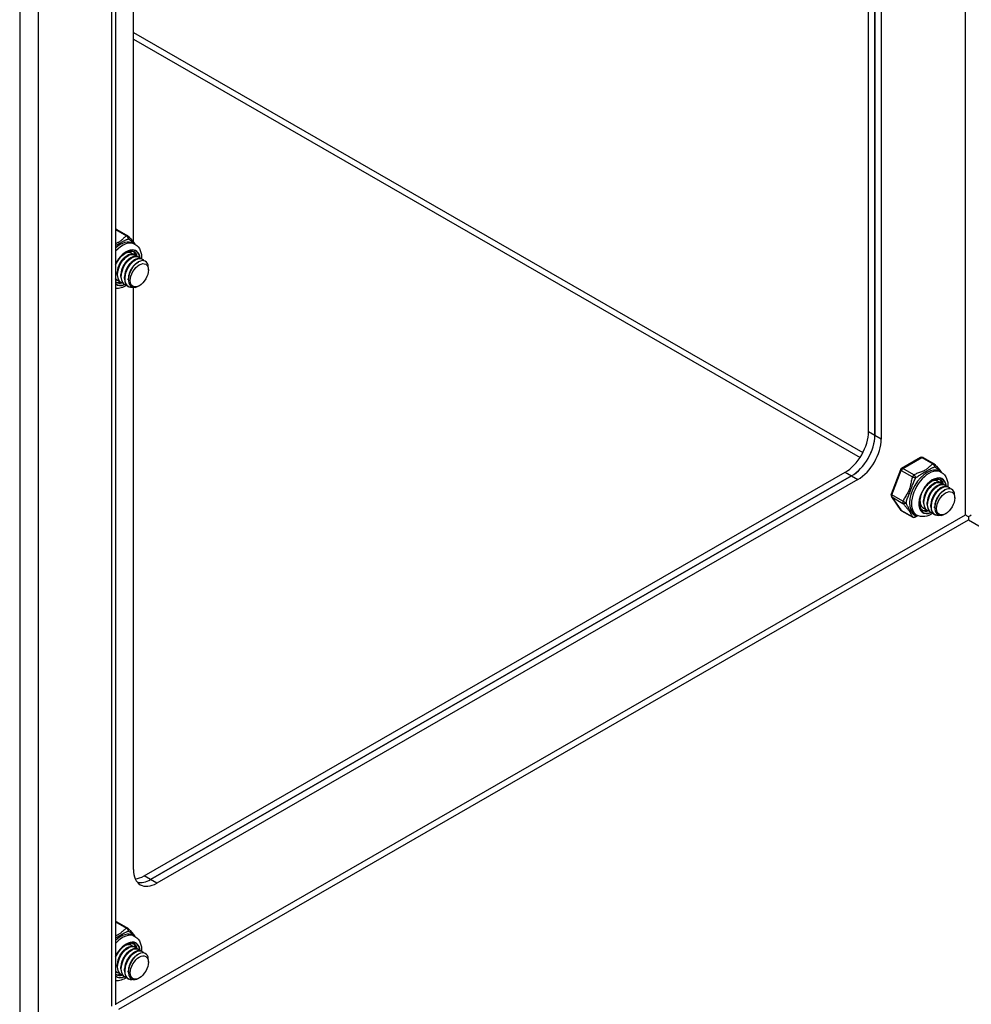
# Model space of a CAD drawing. Header units: inches. Extents: x 19 to 488, y 53 to 228.
# Tile 87 of 118: x 447 to 454, y 181 to 188. Entities that reach past the tile are written whole.
import ezdxf

# ---------------------------------------------------------------- set-up
doc = ezdxf.new("R2010")
doc.units = ezdxf.units.IN
doc.header["$MEASUREMENT"] = 0
doc.layers.add('Visible Edges(ANSI)', color=7, linetype='Continuous', lineweight=25)
doc.layers.add('Visible Tangent Edges(ANSI)', color=7, linetype='Continuous', lineweight=25)

msp = doc.modelspace()

# ---------------------------------------------------------------- linework, layer by layer
at = {"layer": 'Visible Edges(ANSI)'}
for p, q in [((447.4607, 200.571), (447.4607, 180.6383)), ((453.1571, 184.9754), (453.1571, 197.2907)), ((453.2052, 197.263), (453.2052, 184.9477)), ((453.2052, 184.9477), (453.2052, 197.263)), ((453.2533, 197.2353), (453.2533, 184.92)), ((447.5964, 186.4084), (447.5964, 191.3041)), ((447.4703, 186.5058), (447.554, 186.4576)), ((447.5937, 186.4022), (447.6076, 186.3942)), ((447.5758, 186.3308), (447.5786, 186.3291)), ((447.5406, 186.3022), (447.5532, 186.3095)), ((447.5685, 186.2862), (447.581, 186.2934)), ((447.5964, 186.2701), (447.6089, 186.2774)), ((447.6036, 186.3147), (447.6064, 186.3131)), ((447.6242, 186.2541), (447.6339, 186.2597)), ((447.6315, 186.2987), (447.6343, 186.2971)), ((447.6594, 186.2826), (447.6622, 186.281)), ((447.4739, 186.166), (447.4738, 186.1804)), ((447.709, 186.1986), (447.709, 186.2146)), ((447.467, 186.1049), (447.4607, 186.1094)), ((447.4738, 186.1215), (447.4766, 186.1198)), ((447.5016, 186.1054), (447.5045, 186.1038)), ((447.5017, 186.1499), (447.5017, 186.1643)), ((447.5296, 186.1339), (447.5296, 186.1483)), ((447.5574, 186.1251), (447.5574, 186.1323)), ((447.5295, 186.0894), (447.5323, 186.0877)), ((447.5574, 186.0733), (447.5602, 186.0717)), ((447.5964, 181.6624), (447.5964, 186.0665)), ((447.6411, 186.0806), (447.6371, 186.0783)), ((453.5502, 184.7806), (453.4071, 184.6983)), ((453.5698, 184.7806), (453.6535, 184.7324)), ((453.3986, 184.6883), (453.3271, 184.5039)), ((447.677, 181.6152), (452.9803, 184.6692)), ((453.0284, 184.6415), (447.7251, 181.5875)), ((447.7251, 181.5875), (453.0284, 184.6415)), ((453.0765, 184.6138), (447.7732, 181.5598)), ((453.6753, 184.6056), (453.6781, 184.604)), ((453.6932, 184.6771), (453.7071, 184.6691)), ((453.6401, 184.5771), (453.6527, 184.5843)), ((453.668, 184.561), (453.6805, 184.5683)), ((453.6959, 184.545), (453.7084, 184.5522)), ((453.7031, 184.5896), (453.7059, 184.588)), ((453.7237, 184.529), (453.7334, 184.5346)), ((453.731, 184.5735), (453.7338, 184.5719)), ((453.7589, 184.5575), (453.7617, 184.5559)), ((453.3293, 184.4855), (453.4009, 184.3834)), ((453.5455, 184.4568), (453.5455, 184.4677)), ((453.5734, 184.4408), (453.5734, 184.4552)), ((453.8085, 184.4734), (453.8085, 184.4895)), ((453.5454, 184.4123), (453.5482, 184.4107)), ((453.5733, 184.3963), (453.5761, 184.3947)), ((453.6011, 184.3803), (453.604, 184.3786)), ((453.6012, 184.4248), (453.6012, 184.4392)), ((453.6291, 184.4087), (453.6291, 184.4232)), ((453.6569, 184.3999), (453.6569, 184.4071)), ((453.4071, 184.3777), (453.4908, 184.3295)), ((453.5065, 184.353), (453.5204, 184.345)), ((453.629, 184.3642), (453.6318, 184.3626)), ((453.6569, 184.3482), (453.6597, 184.3466)), ((453.7406, 184.3554), (453.7366, 184.3531)), ((453.9123, 184.3332), (453.9123, 184.3079)), ((447.4703, 181.2682), (447.554, 181.22)), ((447.5937, 181.1646), (447.6076, 181.1566)), ((447.5406, 181.0646), (447.5532, 181.0719)), ((447.5685, 181.0486), (447.581, 181.0558)), ((447.5758, 181.0931), (447.5786, 181.0915)), ((447.5964, 181.0325), (447.6089, 181.0398)), ((447.6036, 181.0771), (447.6064, 181.0755)), ((447.6315, 181.0611), (447.6343, 181.0594)), ((447.6594, 181.045), (447.6622, 181.0434)), ((447.6242, 181.0165), (447.6339, 181.0221)), ((447.709, 180.961), (447.709, 180.977)), ((447.4739, 180.9283), (447.4738, 180.9428)), ((447.4738, 180.8838), (447.4766, 180.8822)), ((447.5017, 180.9123), (447.5017, 180.9267)), ((447.5296, 180.8962), (447.5296, 180.9107)), ((447.5574, 180.8874), (447.5574, 180.8946)), ((447.467, 180.8673), (447.4607, 180.8718)), ((447.5016, 180.8678), (447.5045, 180.8662)), ((447.5295, 180.8517), (447.5323, 180.8501)), ((447.5574, 180.8357), (447.5602, 180.8341)), ((447.6411, 180.843), (447.6371, 180.8406))]:
    msp.add_line(p, q, dxfattribs=at)
at = {"layer": 'Visible Edges(ANSI)', "flags": 128}
for points in [[(447.56, 186.4523), (447.5649, 186.4459), (447.5705, 186.439), (447.5828, 186.4245), (447.5954, 186.4096), (447.6015, 186.402), (447.6069, 186.3946)], [(447.6076, 186.3942), (447.6208, 186.3849), (447.6321, 186.3735), (447.6412, 186.3605), (447.6482, 186.3463), (447.6532, 186.3314), (447.6564, 186.3158), (447.6579, 186.2998), (447.6578, 186.2835)], [(447.4607, 186.2371), (447.4674, 186.2505), (447.4749, 186.2635), (447.4831, 186.276), (447.4921, 186.2878), (447.5015, 186.2987), (447.5114, 186.3086), (447.5215, 186.3173), (447.5318, 186.3249), (447.542, 186.3311), (447.552, 186.336), (447.5617, 186.3394), (447.5709, 186.3415), (447.5794, 186.3422), (447.5872, 186.3416), (447.5942, 186.3398), (447.6006, 186.3369)], [(447.6036, 186.3147), (447.5961, 186.3179), (447.5878, 186.3193), (447.5787, 186.3189), (447.5691, 186.3167), (447.5591, 186.3126), (447.549, 186.3069), (447.5389, 186.2996), (447.5289, 186.2907), (447.5193, 186.2805), (447.5103, 186.2691), (447.5019, 186.2568), (447.4945, 186.2436), (447.488, 186.2298), (447.4826, 186.2157), (447.4784, 186.2015), (447.4756, 186.1874), (447.4741, 186.1737), (447.474, 186.1606), (447.4753, 186.1483), (447.478, 186.137), (447.4821, 186.1269), (447.4874, 186.1182), (447.494, 186.111), (447.5016, 186.1054)], [(447.5181, 186.0986), (447.5078, 186.102), (447.4987, 186.1078), (447.4909, 186.1156), (447.4848, 186.1254), (447.4803, 186.1371), (447.4776, 186.1502), (447.4767, 186.1646), (447.4776, 186.1799), (447.4803, 186.1958), (447.4847, 186.212), (447.4907, 186.2281), (447.4982, 186.2437), (447.5069, 186.2586), (447.5167, 186.2723), (447.5273, 186.2847), (447.5385, 186.2954), (447.55, 186.3041), (447.5616, 186.3109), (447.5729, 186.3154), (447.5838, 186.3175), (447.5938, 186.3174), (447.603, 186.3148), (447.6109, 186.3101), (447.6174, 186.3031)], [(447.5381, 186.3289), (447.5407, 186.3299), (447.5434, 186.3309), (447.546, 186.3317), (447.5486, 186.3323), (447.5511, 186.3329), (447.5536, 186.3333), (447.5561, 186.3336), (447.5585, 186.3338), (447.5609, 186.3338), (447.5633, 186.3337), (447.5656, 186.3335), (447.5678, 186.3331), (447.57, 186.3326), (447.5721, 186.332), (447.5742, 186.3313), (447.5762, 186.3304), (447.5781, 186.3294), (447.58, 186.3283), (447.5817, 186.3271), (447.5835, 186.3257), (447.5851, 186.3243), (447.5866, 186.3227), (447.5881, 186.321), (447.5895, 186.3192)], [(447.5758, 186.3308), (447.5748, 186.3313), (447.5739, 186.3318), (447.5729, 186.3322), (447.5719, 186.3327), (447.5709, 186.3331), (447.5698, 186.3334), (447.5688, 186.3338), (447.5677, 186.3341), (447.5667, 186.3344), (447.5656, 186.3346), (447.5645, 186.3348), (447.5633, 186.335), (447.5622, 186.3351), (447.5611, 186.3353), (447.5599, 186.3353), (447.5587, 186.3354), (447.5576, 186.3354), (447.5564, 186.3354), (447.5551, 186.3353), (447.5539, 186.3353), (447.5527, 186.3352), (447.5515, 186.335), (447.5502, 186.3348), (447.549, 186.3346)], [(447.5407, 186.3022), (447.5364, 186.2995), (447.5321, 186.2966), (447.5279, 186.2932), (447.5237, 186.2896), (447.5195, 186.2857), (447.5155, 186.2815), (447.5115, 186.277), (447.5077, 186.2723), (447.5039, 186.2673), (447.5004, 186.2621), (447.497, 186.2567), (447.4938, 186.2512), (447.4908, 186.2455), (447.488, 186.2397), (447.4854, 186.2338), (447.483, 186.2278), (447.4809, 186.2218), (447.4791, 186.2157), (447.4775, 186.2097), (447.4762, 186.2037), (447.4752, 186.1977), (447.4745, 186.1919), (447.474, 186.1861), (447.4739, 186.1804)], [(447.5685, 186.2862), (447.5643, 186.2835), (447.56, 186.2805), (447.5558, 186.2772), (447.5515, 186.2736), (447.5474, 186.2696), (447.5433, 186.2654), (447.5394, 186.2609), (447.5355, 186.2562), (447.5318, 186.2513), (447.5282, 186.2461), (447.5249, 186.2407), (447.5216, 186.2351), (447.5186, 186.2295), (447.5158, 186.2236), (447.5132, 186.2177), (447.5109, 186.2118), (447.5088, 186.2057), (447.5069, 186.1997), (447.5053, 186.1936), (447.504, 186.1876), (447.503, 186.1817), (447.5023, 186.1758), (447.5019, 186.17), (447.5018, 186.1644)], [(447.6315, 186.2987), (447.624, 186.3019), (447.6156, 186.3033), (447.6066, 186.3028), (447.597, 186.3006), (447.587, 186.2966), (447.5769, 186.2909), (447.5667, 186.2835), (447.5568, 186.2747), (447.5472, 186.2645), (447.5381, 186.2531), (447.5298, 186.2407), (447.5223, 186.2275), (447.5158, 186.2138), (447.5105, 186.1997), (447.5063, 186.1855), (447.5035, 186.1714), (447.502, 186.1577), (447.5019, 186.1445), (447.5032, 186.1322), (447.5059, 186.1209), (447.5099, 186.1108), (447.5153, 186.1021), (447.5218, 186.0949), (447.5295, 186.0894)], [(447.546, 186.0826), (447.5357, 186.086), (447.5265, 186.0917), (447.5188, 186.0996), (447.5126, 186.1094), (447.5081, 186.121), (447.5054, 186.1342), (447.5045, 186.1485), (447.5055, 186.1639), (447.5082, 186.1798), (447.5126, 186.196), (447.5186, 186.212), (447.526, 186.2277), (447.5348, 186.2425), (447.5446, 186.2563), (447.5552, 186.2686), (447.5664, 186.2793), (447.5779, 186.2881), (447.5894, 186.2948), (447.6008, 186.2993), (447.6116, 186.3015), (447.6217, 186.3013), (447.6308, 186.2988), (447.6387, 186.294), (447.6452, 186.2871)], [(447.5964, 186.2701), (447.5921, 186.2675), (447.5879, 186.2645), (447.5836, 186.2612), (447.5794, 186.2575), (447.5753, 186.2536), (447.5712, 186.2494), (447.5672, 186.2449), (447.5634, 186.2402), (447.5597, 186.2352), (447.5561, 186.23), (447.5527, 186.2247), (447.5495, 186.2191), (447.5465, 186.2134), (447.5437, 186.2076), (447.5411, 186.2017), (447.5387, 186.1957), (447.5366, 186.1897), (447.5348, 186.1836), (447.5332, 186.1776), (447.5319, 186.1716), (447.5309, 186.1656), (447.5302, 186.1598), (447.5298, 186.154), (447.5296, 186.1483)], [(447.6594, 186.2826), (447.6518, 186.2858), (447.6435, 186.2872), (447.6344, 186.2868), (447.6248, 186.2846), (447.6149, 186.2806), (447.6047, 186.2748), (447.5946, 186.2675), (447.5846, 186.2587), (447.575, 186.2485), (447.566, 186.2371), (447.5577, 186.2247), (447.5502, 186.2115), (447.5437, 186.1977), (447.5383, 186.1836), (447.5342, 186.1694), (447.5313, 186.1553), (447.5298, 186.1416), (447.5297, 186.1285), (447.531, 186.1162), (447.5337, 186.1049), (447.5378, 186.0948), (447.5431, 186.0861), (447.5497, 186.0789), (447.5574, 186.0733)], [(447.6013, 186.0676), (447.5877, 186.0655), (447.575, 186.0663), (447.5635, 186.0699), (447.5535, 186.0764), (447.5452, 186.0854), (447.5389, 186.0968), (447.5347, 186.1103), (447.5326, 186.1255), (447.5328, 186.142), (447.5351, 186.1594), (447.5396, 186.1773), (447.5461, 186.1951), (447.5543, 186.2123), (447.5641, 186.2286), (447.5751, 186.2435), (447.587, 186.2566), (447.5996, 186.2676), (447.6124, 186.2762), (447.625, 186.2821), (447.6372, 186.2852), (447.6485, 186.2854), (447.6586, 186.2828), (447.6673, 186.2774), (447.6742, 186.2694)], [(447.6242, 186.2541), (447.62, 186.2514), (447.6157, 186.2484), (447.6115, 186.2451), (447.6073, 186.2415), (447.6031, 186.2375), (447.5991, 186.2333), (447.5951, 186.2288), (447.5912, 186.2241), (447.5875, 186.2192), (447.584, 186.214), (447.5806, 186.2086), (447.5774, 186.2031), (447.5743, 186.1974), (447.5715, 186.1916), (447.569, 186.1857), (447.5666, 186.1797), (447.5645, 186.1736), (447.5626, 186.1676), (447.5611, 186.1616), (447.5598, 186.1555), (447.5587, 186.1496), (447.558, 186.1437), (447.5576, 186.1379), (447.5575, 186.1323)], [(447.7064, 186.237), (447.7016, 186.2492), (447.6945, 186.2589), (447.6854, 186.2657), (447.6746, 186.2693), (447.6624, 186.2697), (447.6491, 186.2667), (447.6353, 186.2605), (447.6214, 186.2512), (447.6078, 186.2392), (447.5951, 186.2248), (447.5836, 186.2084), (447.5739, 186.1906), (447.5661, 186.172), (447.5607, 186.1533), (447.5579, 186.1351), (447.5577, 186.1179), (447.5602, 186.1025), (447.5654, 186.0894), (447.5731, 186.0791), (447.583, 186.0719), (447.5948, 186.0681), (447.6081, 186.0679), (447.6223, 186.0713), (447.6371, 186.0783)], [(447.4903, 186.1147), (447.4888, 186.115), (447.4873, 186.1154), (447.4858, 186.1158), (447.4844, 186.1163), (447.4829, 186.1168), (447.4815, 186.1174), (447.4802, 186.118), (447.4788, 186.1186), (447.4775, 186.1193), (447.4762, 186.1201), (447.4749, 186.1209), (447.4736, 186.1217), (447.4724, 186.1226), (447.4712, 186.1235), (447.47, 186.1244), (447.4689, 186.1254), (447.4678, 186.1265), (447.4667, 186.1276), (447.4656, 186.1287), (447.4646, 186.1298), (447.4636, 186.131), (447.4626, 186.1323), (447.4616, 186.1336), (447.4607, 186.1349)], [(447.4607, 186.1327), (447.4612, 186.1321), (447.4617, 186.1315), (447.4622, 186.131), (447.4627, 186.1304), (447.4632, 186.1299), (447.4637, 186.1294), (447.4642, 186.1289), (447.4647, 186.1283), (447.4652, 186.1278), (447.4657, 186.1274), (447.4663, 186.1269), (447.4668, 186.1264), (447.4674, 186.1259), (447.4679, 186.1255), (447.4685, 186.125), (447.469, 186.1246), (447.4696, 186.1242), (447.4702, 186.1238), (447.4708, 186.1233), (447.4714, 186.1229), (447.472, 186.1226), (447.4726, 186.1222), (447.4732, 186.1218), (447.4738, 186.1215)], [(447.4624, 186.1307), (447.4624, 186.1307), (447.4623, 186.1307), (447.4622, 186.1307), (447.4621, 186.1308), (447.4621, 186.1308), (447.462, 186.1308), (447.4619, 186.1308), (447.4619, 186.1308), (447.4618, 186.1308), (447.4617, 186.1309), (447.4617, 186.1309), (447.4616, 186.1309), (447.4615, 186.1309), (447.4614, 186.1309), (447.4614, 186.1309), (447.4613, 186.1309), (447.4612, 186.131), (447.4612, 186.131), (447.4611, 186.131), (447.461, 186.131), (447.4609, 186.131), (447.4609, 186.131), (447.4608, 186.1311), (447.4607, 186.1311)], [(447.5434, 186.0832), (447.5338, 186.0773), (447.5239, 186.072), (447.5139, 186.0675), (447.5036, 186.0638), (447.4931, 186.0609), (447.4824, 186.059), (447.4716, 186.058), (447.4607, 186.0582)], [(453.6595, 184.7272), (453.6644, 184.7208), (453.67, 184.7139), (453.6823, 184.6994), (453.695, 184.6844), (453.701, 184.6769), (453.7064, 184.6695)], [(453.5665, 184.3798), (453.5613, 184.3834), (453.5566, 184.388), (453.5525, 184.3935), (453.5489, 184.4001), (453.546, 184.4078), (453.5439, 184.4164), (453.5425, 184.4259), (453.5421, 184.4363), (453.5425, 184.4473), (453.5439, 184.4588), (453.5462, 184.4707), (453.5493, 184.483), (453.5534, 184.4953), (453.5583, 184.5077), (453.5641, 184.5199), (453.5705, 184.5319), (453.5776, 184.5435), (453.5854, 184.5546), (453.5936, 184.5651), (453.6022, 184.5748), (453.6112, 184.5837), (453.6204, 184.5917), (453.6297, 184.5986), (453.639, 184.6045), (453.6481, 184.6093), (453.657, 184.6129), (453.6656, 184.6154), (453.6737, 184.6167), (453.6812, 184.617), (453.6881, 184.6162), (453.6944, 184.6145), (453.7001, 184.6118)], [(453.6376, 184.6037), (453.6403, 184.6048), (453.6429, 184.6057), (453.6455, 184.6065), (453.6481, 184.6072), (453.6506, 184.6077), (453.6531, 184.6082), (453.6556, 184.6084), (453.658, 184.6086), (453.6604, 184.6086), (453.6628, 184.6085), (453.6651, 184.6083), (453.6673, 184.608), (453.6695, 184.6075), (453.6716, 184.6069), (453.6737, 184.6061), (453.6757, 184.6053), (453.6776, 184.6043), (453.6795, 184.6032), (453.6812, 184.6019), (453.683, 184.6006), (453.6846, 184.5991), (453.6861, 184.5975), (453.6876, 184.5958), (453.689, 184.594)], [(453.6753, 184.6056), (453.6743, 184.6061), (453.6734, 184.6066), (453.6724, 184.6071), (453.6714, 184.6075), (453.6704, 184.6079), (453.6693, 184.6083), (453.6683, 184.6086), (453.6672, 184.6089), (453.6662, 184.6092), (453.6651, 184.6095), (453.664, 184.6097), (453.6628, 184.6099), (453.6617, 184.61), (453.6606, 184.6101), (453.6594, 184.6102), (453.6582, 184.6102), (453.6571, 184.6103), (453.6559, 184.6102), (453.6547, 184.6102), (453.6534, 184.6101), (453.6522, 184.61), (453.651, 184.6099), (453.6497, 184.6097), (453.6485, 184.6095)], [(453.7071, 184.6691), (453.7203, 184.6598), (453.7316, 184.6484), (453.7407, 184.6354), (453.7477, 184.6212), (453.7527, 184.6062), (453.7559, 184.5907), (453.7574, 184.5747), (453.7573, 184.5583)], [(453.6402, 184.5771), (453.6359, 184.5744), (453.6316, 184.5714), (453.6274, 184.5681), (453.6232, 184.5645), (453.619, 184.5605), (453.615, 184.5563), (453.611, 184.5519), (453.6072, 184.5471), (453.6034, 184.5422), (453.5999, 184.537), (453.5965, 184.5316), (453.5933, 184.526), (453.5903, 184.5203), (453.5875, 184.5145), (453.5849, 184.5086), (453.5825, 184.5027), (453.5804, 184.4966), (453.5786, 184.4906), (453.577, 184.4845), (453.5757, 184.4785), (453.5747, 184.4726), (453.574, 184.4667), (453.5735, 184.4609), (453.5734, 184.4553)], [(453.7031, 184.5896), (453.6956, 184.5928), (453.6873, 184.5941), (453.6782, 184.5937), (453.6686, 184.5915), (453.6586, 184.5875), (453.6485, 184.5818), (453.6384, 184.5744), (453.6284, 184.5656), (453.6188, 184.5554), (453.6098, 184.544), (453.6014, 184.5316), (453.594, 184.5184), (453.5875, 184.5047), (453.5821, 184.4906), (453.578, 184.4764), (453.5751, 184.4623), (453.5736, 184.4486), (453.5735, 184.4354), (453.5748, 184.4231), (453.5775, 184.4118), (453.5816, 184.4017), (453.5869, 184.393), (453.5935, 184.3858), (453.6011, 184.3803)], [(453.6177, 184.3735), (453.6073, 184.3769), (453.5982, 184.3826), (453.5904, 184.3905), (453.5843, 184.4003), (453.5798, 184.4119), (453.5771, 184.4251), (453.5762, 184.4394), (453.5771, 184.4548), (453.5798, 184.4707), (453.5842, 184.4869), (453.5902, 184.5029), (453.5977, 184.5186), (453.6064, 184.5334), (453.6162, 184.5472), (453.6268, 184.5595), (453.638, 184.5702), (453.6495, 184.579), (453.6611, 184.5857), (453.6724, 184.5902), (453.6833, 184.5924), (453.6933, 184.5922), (453.7025, 184.5897), (453.7104, 184.5849), (453.7169, 184.578)], [(453.668, 184.561), (453.6638, 184.5584), (453.6595, 184.5554), (453.6553, 184.5521), (453.6511, 184.5484), (453.6469, 184.5445), (453.6428, 184.5403), (453.6389, 184.5358), (453.635, 184.5311), (453.6313, 184.5261), (453.6277, 184.5209), (453.6244, 184.5156), (453.6211, 184.51), (453.6181, 184.5043), (453.6153, 184.4985), (453.6127, 184.4926), (453.6104, 184.4866), (453.6083, 184.4806), (453.6064, 184.4745), (453.6048, 184.4685), (453.6035, 184.4625), (453.6025, 184.4565), (453.6018, 184.4507), (453.6014, 184.4449), (453.6013, 184.4392)], [(453.731, 184.5735), (453.7235, 184.5767), (453.7151, 184.5781), (453.7061, 184.5777), (453.6965, 184.5755), (453.6865, 184.5715), (453.6764, 184.5657), (453.6662, 184.5584), (453.6563, 184.5496), (453.6467, 184.5393), (453.6376, 184.528), (453.6293, 184.5156), (453.6218, 184.5024), (453.6153, 184.4886), (453.61, 184.4745), (453.6058, 184.4603), (453.603, 184.4462), (453.6015, 184.4325), (453.6014, 184.4194), (453.6027, 184.4071), (453.6054, 184.3958), (453.6094, 184.3857), (453.6148, 184.377), (453.6213, 184.3698), (453.629, 184.3642)], [(453.6455, 184.3574), (453.6352, 184.3609), (453.626, 184.3666), (453.6183, 184.3744), (453.6121, 184.3843), (453.6077, 184.3959), (453.6049, 184.409), (453.604, 184.4234), (453.605, 184.4387), (453.6077, 184.4546), (453.6121, 184.4708), (453.6181, 184.4869), (453.6255, 184.5025), (453.6343, 184.5174), (453.6441, 184.5311), (453.6547, 184.5435), (453.6659, 184.5542), (453.6774, 184.563), (453.6889, 184.5697), (453.7003, 184.5742), (453.7111, 184.5763), (453.7212, 184.5762), (453.7303, 184.5737), (453.7382, 184.5689), (453.7447, 184.5619)], [(453.6959, 184.545), (453.6916, 184.5423), (453.6874, 184.5393), (453.6831, 184.536), (453.6789, 184.5324), (453.6748, 184.5284), (453.6707, 184.5242), (453.6667, 184.5198), (453.6629, 184.515), (453.6592, 184.5101), (453.6556, 184.5049), (453.6522, 184.4995), (453.649, 184.494), (453.646, 184.4883), (453.6432, 184.4825), (453.6406, 184.4765), (453.6382, 184.4706), (453.6361, 184.4645), (453.6343, 184.4585), (453.6327, 184.4525), (453.6314, 184.4464), (453.6304, 184.4405), (453.6297, 184.4346), (453.6293, 184.4288), (453.6291, 184.4232)], [(453.7589, 184.5575), (453.7513, 184.5607), (453.743, 184.5621), (453.7339, 184.5616), (453.7243, 184.5594), (453.7144, 184.5554), (453.7042, 184.5497), (453.6941, 184.5424), (453.6841, 184.5335), (453.6745, 184.5233), (453.6655, 184.5119), (453.6572, 184.4995), (453.6497, 184.4863), (453.6432, 184.4726), (453.6378, 184.4585), (453.6337, 184.4443), (453.6308, 184.4302), (453.6293, 184.4165), (453.6292, 184.4034), (453.6305, 184.391), (453.6332, 184.3797), (453.6373, 184.3697), (453.6426, 184.3609), (453.6492, 184.3537), (453.6569, 184.3482)], [(453.7008, 184.3424), (453.6872, 184.3403), (453.6745, 184.3411), (453.663, 184.3448), (453.653, 184.3512), (453.6447, 184.3603), (453.6384, 184.3717), (453.6342, 184.3851), (453.6321, 184.4004), (453.6323, 184.4169), (453.6346, 184.4343), (453.6391, 184.4521), (453.6456, 184.4699), (453.6538, 184.4872), (453.6636, 184.5035), (453.6746, 184.5184), (453.6865, 184.5315), (453.6991, 184.5425), (453.7119, 184.551), (453.7245, 184.5569), (453.7367, 184.56), (453.748, 184.5603), (453.7581, 184.5577), (453.7668, 184.5523), (453.7737, 184.5442)], [(453.7237, 184.5289), (453.7195, 184.5263), (453.7152, 184.5233), (453.711, 184.52), (453.7068, 184.5163), (453.7026, 184.5124), (453.6986, 184.5082), (453.6946, 184.5037), (453.6907, 184.499), (453.687, 184.494), (453.6835, 184.4888), (453.6801, 184.4835), (453.6769, 184.4779), (453.6738, 184.4722), (453.671, 184.4664), (453.6685, 184.4605), (453.6661, 184.4545), (453.664, 184.4485), (453.6622, 184.4425), (453.6606, 184.4364), (453.6593, 184.4304), (453.6582, 184.4244), (453.6575, 184.4186), (453.6571, 184.4128), (453.657, 184.4071)], [(453.8059, 184.5118), (453.8011, 184.5241), (453.794, 184.5338), (453.7849, 184.5405), (453.7741, 184.5442), (453.7619, 184.5445), (453.7486, 184.5416), (453.7348, 184.5353), (453.7209, 184.5261), (453.7073, 184.514), (453.6946, 184.4996), (453.6831, 184.4832), (453.6734, 184.4655), (453.6656, 184.4469), (453.6602, 184.4282), (453.6574, 184.4099), (453.6572, 184.3928), (453.6597, 184.3774), (453.6649, 184.3643), (453.6726, 184.3539), (453.6825, 184.3467), (453.6943, 184.343), (453.7076, 184.3428), (453.7218, 184.3462), (453.7366, 184.3531)], [(453.5463, 184.4715), (453.5459, 184.4673), (453.5457, 184.463), (453.5455, 184.4589), (453.5455, 184.4548), (453.5457, 184.4508), (453.546, 184.4469), (453.5464, 184.443), (453.5469, 184.4393), (453.5476, 184.4356), (453.5485, 184.432), (453.5494, 184.4286), (453.5505, 184.4253), (453.5517, 184.4221), (453.5531, 184.419), (453.5546, 184.4161), (453.5562, 184.4133), (453.5579, 184.4106), (453.5598, 184.4081), (453.5618, 184.4057), (453.5638, 184.4035), (453.5661, 184.4015), (453.5684, 184.3996), (453.5708, 184.3979), (453.5733, 184.3963)], [(453.5898, 184.3895), (453.5853, 184.3907), (453.5811, 184.3922), (453.577, 184.3942), (453.5732, 184.3965), (453.5696, 184.3992), (453.5662, 184.4024), (453.5631, 184.4058), (453.5603, 184.4096), (453.5578, 184.4138), (453.5555, 184.4182), (453.5536, 184.423), (453.5519, 184.4281), (453.5506, 184.4334), (453.5495, 184.439), (453.5488, 184.4448), (453.5484, 184.4507), (453.5483, 184.4569), (453.5486, 184.4633), (453.5491, 184.4697), (453.55, 184.4763), (453.5512, 184.483), (453.5526, 184.4897), (453.5544, 184.4964), (453.5564, 184.5032)], [(453.5619, 184.4056), (453.5611, 184.4057), (453.5604, 184.4059), (453.5596, 184.4061), (453.5588, 184.4063), (453.558, 184.4065), (453.5573, 184.4068), (453.5565, 184.407), (453.5557, 184.4073), (453.555, 184.4076), (453.5543, 184.4078), (453.5535, 184.4081), (453.5528, 184.4084), (453.5521, 184.4088), (453.5514, 184.4091), (453.5507, 184.4094), (453.55, 184.4098), (453.5493, 184.4102), (453.5486, 184.4105), (453.5479, 184.4109), (453.5472, 184.4113), (453.5465, 184.4118), (453.5459, 184.4122), (453.5452, 184.4126), (453.5446, 184.4131)], [(453.5446, 184.4128), (453.5447, 184.4128), (453.5447, 184.4128), (453.5447, 184.4128), (453.5448, 184.4127), (453.5448, 184.4127), (453.5448, 184.4127), (453.5449, 184.4127), (453.5449, 184.4127), (453.5449, 184.4126), (453.545, 184.4126), (453.545, 184.4126), (453.545, 184.4126), (453.5451, 184.4126), (453.5451, 184.4125), (453.5451, 184.4125), (453.5452, 184.4125), (453.5452, 184.4125), (453.5452, 184.4125), (453.5453, 184.4124), (453.5453, 184.4124), (453.5453, 184.4124), (453.5454, 184.4124), (453.5454, 184.4124), (453.5454, 184.4123)], [(453.5326, 184.3391), (453.5206, 184.3342), (453.5097, 184.329)], [(453.6429, 184.358), (453.6287, 184.3495), (453.6139, 184.3426), (453.5987, 184.3373), (453.583, 184.334), (453.5671, 184.3328), (453.5511, 184.3341), (453.5353, 184.3381), (453.5204, 184.345)], [(447.56, 181.2147), (447.5649, 181.2083), (447.5705, 181.2014), (447.5828, 181.1869), (447.5954, 181.1719), (447.6015, 181.1644), (447.6069, 181.157)], [(447.4607, 180.9995), (447.4674, 181.0129), (447.4749, 181.0259), (447.4831, 181.0384), (447.4921, 181.0502), (447.5015, 181.0611), (447.5114, 181.071), (447.5215, 181.0797), (447.5318, 181.0873), (447.542, 181.0935), (447.552, 181.0984), (447.5617, 181.1018), (447.5709, 181.1039), (447.5794, 181.1046), (447.5872, 181.104), (447.5942, 181.1022), (447.6006, 181.0993)], [(447.6076, 181.1566), (447.6208, 181.1473), (447.6321, 181.1359), (447.6412, 181.1229), (447.6482, 181.1087), (447.6532, 181.0937), (447.6564, 181.0782), (447.6579, 181.0622), (447.6578, 181.0458)], [(447.5407, 181.0646), (447.5364, 181.0619), (447.5321, 181.0589), (447.5279, 181.0556), (447.5237, 181.052), (447.5195, 181.0481), (447.5155, 181.0439), (447.5115, 181.0394), (447.5077, 181.0347), (447.5039, 181.0297), (447.5004, 181.0245), (447.497, 181.0191), (447.4938, 181.0136), (447.4908, 181.0079), (447.488, 181.0021), (447.4854, 180.9962), (447.483, 180.9902), (447.4809, 180.9842), (447.4791, 180.9781), (447.4775, 180.9721), (447.4762, 180.9661), (447.4752, 180.9601), (447.4745, 180.9542), (447.474, 180.9485), (447.4739, 180.9428)], [(447.6036, 181.0771), (447.5961, 181.0803), (447.5878, 181.0817), (447.5787, 181.0813), (447.5691, 181.079), (447.5591, 181.075), (447.549, 181.0693), (447.5389, 181.062), (447.5289, 181.0531), (447.5193, 181.0429), (447.5103, 181.0315), (447.5019, 181.0191), (447.4945, 181.006), (447.488, 180.9922), (447.4826, 180.9781), (447.4784, 180.9639), (447.4756, 180.9498), (447.4741, 180.9361), (447.474, 180.923), (447.4753, 180.9107), (447.478, 180.8994), (447.4821, 180.8893), (447.4874, 180.8806), (447.494, 180.8734), (447.5016, 180.8678)], [(447.5181, 180.861), (447.5078, 180.8644), (447.4987, 180.8701), (447.4909, 180.878), (447.4848, 180.8878), (447.4803, 180.8994), (447.4776, 180.9126), (447.4767, 180.927), (447.4776, 180.9423), (447.4803, 180.9582), (447.4847, 180.9744), (447.4907, 180.9905), (447.4982, 181.0061), (447.5069, 181.0209), (447.5167, 181.0347), (447.5273, 181.047), (447.5385, 181.0577), (447.55, 181.0665), (447.5616, 181.0732), (447.5729, 181.0777), (447.5838, 181.0799), (447.5938, 181.0797), (447.603, 181.0772), (447.6109, 181.0724), (447.6174, 181.0655)], [(447.5685, 181.0485), (447.5643, 181.0459), (447.56, 181.0429), (447.5558, 181.0396), (447.5515, 181.036), (447.5474, 181.032), (447.5433, 181.0278), (447.5394, 181.0233), (447.5355, 181.0186), (447.5318, 181.0136), (447.5282, 181.0085), (447.5249, 181.0031), (447.5216, 180.9975), (447.5186, 180.9918), (447.5158, 180.986), (447.5132, 180.9801), (447.5109, 180.9741), (447.5088, 180.9681), (447.5069, 180.9621), (447.5053, 180.956), (447.504, 180.95), (447.503, 180.9441), (447.5023, 180.9382), (447.5019, 180.9324), (447.5018, 180.9268)], [(447.6315, 181.0611), (447.624, 181.0642), (447.6156, 181.0656), (447.6066, 181.0652), (447.597, 181.063), (447.587, 181.059), (447.5769, 181.0533), (447.5667, 181.0459), (447.5568, 181.0371), (447.5472, 181.0269), (447.5381, 181.0155), (447.5298, 181.0031), (447.5223, 180.9899), (447.5158, 180.9762), (447.5105, 180.9621), (447.5063, 180.9478), (447.5035, 180.9338), (447.502, 180.92), (447.5019, 180.9069), (447.5032, 180.8946), (447.5059, 180.8833), (447.5099, 180.8732), (447.5153, 180.8645), (447.5218, 180.8573), (447.5295, 180.8517)], [(447.546, 180.845), (447.5357, 180.8484), (447.5265, 180.8541), (447.5188, 180.8619), (447.5126, 180.8718), (447.5081, 180.8834), (447.5054, 180.8965), (447.5045, 180.9109), (447.5055, 180.9262), (447.5082, 180.9422), (447.5126, 180.9583), (447.5186, 180.9744), (447.526, 180.99), (447.5348, 181.0049), (447.5446, 181.0187), (447.5552, 181.031), (447.5664, 181.0417), (447.5779, 181.0505), (447.5894, 181.0572), (447.6008, 181.0617), (447.6116, 181.0639), (447.6217, 181.0637), (447.6308, 181.0612), (447.6387, 181.0564), (447.6452, 181.0495)], [(447.5964, 181.0325), (447.5921, 181.0299), (447.5879, 181.0269), (447.5836, 181.0235), (447.5794, 181.0199), (447.5753, 181.016), (447.5712, 181.0118), (447.5672, 181.0073), (447.5634, 181.0026), (447.5597, 180.9976), (447.5561, 180.9924), (447.5527, 180.987), (447.5495, 180.9815), (447.5465, 180.9758), (447.5437, 180.97), (447.5411, 180.9641), (447.5387, 180.9581), (447.5366, 180.9521), (447.5348, 180.946), (447.5332, 180.94), (447.5319, 180.934), (447.5309, 180.928), (447.5302, 180.9221), (447.5298, 180.9164), (447.5296, 180.9107)], [(447.6594, 181.045), (447.6518, 181.0482), (447.6435, 181.0496), (447.6344, 181.0492), (447.6248, 181.047), (447.6149, 181.0429), (447.6047, 181.0372), (447.5946, 181.0299), (447.5846, 181.021), (447.575, 181.0108), (447.566, 180.9994), (447.5577, 180.9871), (447.5502, 180.9739), (447.5437, 180.9601), (447.5383, 180.946), (447.5342, 180.9318), (447.5313, 180.9177), (447.5298, 180.904), (447.5297, 180.8909), (447.531, 180.8786), (447.5337, 180.8673), (447.5378, 180.8572), (447.5431, 180.8485), (447.5497, 180.8413), (447.5574, 180.8357)], [(447.6013, 180.8299), (447.5877, 180.8279), (447.575, 180.8287), (447.5635, 180.8323), (447.5535, 180.8388), (447.5452, 180.8478), (447.5389, 180.8592), (447.5347, 180.8727), (447.5326, 180.8879), (447.5328, 180.9044), (447.5351, 180.9218), (447.5396, 180.9397), (447.5461, 180.9574), (447.5543, 180.9747), (447.5641, 180.991), (447.5751, 181.0059), (447.587, 181.019), (447.5996, 181.03), (447.6124, 181.0385), (447.625, 181.0444), (447.6372, 181.0476), (447.6485, 181.0478), (447.6586, 181.0452), (447.6673, 181.0398), (447.6742, 181.0318)], [(447.5381, 181.0913), (447.5407, 181.0923), (447.5434, 181.0933), (447.546, 181.0941), (447.5486, 181.0947), (447.5511, 181.0953), (447.5536, 181.0957), (447.5561, 181.096), (447.5585, 181.0961), (447.5609, 181.0962), (447.5633, 181.0961), (447.5656, 181.0958), (447.5678, 181.0955), (447.57, 181.095), (447.5721, 181.0944), (447.5742, 181.0937), (447.5762, 181.0928), (447.5781, 181.0918), (447.58, 181.0907), (447.5817, 181.0895), (447.5835, 181.0881), (447.5851, 181.0866), (447.5866, 181.0851), (447.5881, 181.0834), (447.5895, 181.0815)], [(447.5758, 181.0931), (447.5748, 181.0937), (447.5739, 181.0942), (447.5729, 181.0946), (447.5719, 181.0951), (447.5709, 181.0955), (447.5698, 181.0958), (447.5688, 181.0962), (447.5677, 181.0965), (447.5667, 181.0967), (447.5656, 181.097), (447.5645, 181.0972), (447.5633, 181.0974), (447.5622, 181.0975), (447.5611, 181.0976), (447.5599, 181.0977), (447.5587, 181.0978), (447.5576, 181.0978), (447.5564, 181.0978), (447.5551, 181.0977), (447.5539, 181.0976), (447.5527, 181.0975), (447.5515, 181.0974), (447.5502, 181.0972), (447.549, 181.097)], [(447.7064, 180.9993), (447.7016, 181.0116), (447.6945, 181.0213), (447.6854, 181.0281), (447.6746, 181.0317), (447.6624, 181.0321), (447.6491, 181.0291), (447.6353, 181.0229), (447.6214, 181.0136), (447.6078, 181.0016), (447.5951, 180.9871), (447.5836, 180.9708), (447.5739, 180.953), (447.5661, 180.9344), (447.5607, 180.9157), (447.5579, 180.8974), (447.5577, 180.8803), (447.5602, 180.8649), (447.5654, 180.8518), (447.5731, 180.8414), (447.583, 180.8342), (447.5948, 180.8305), (447.6081, 180.8303), (447.6223, 180.8337), (447.6371, 180.8406)], [(447.6242, 181.0165), (447.62, 181.0138), (447.6157, 181.0108), (447.6115, 181.0075), (447.6073, 181.0039), (447.6031, 180.9999), (447.5991, 180.9957), (447.5951, 180.9912), (447.5912, 180.9865), (447.5875, 180.9815), (447.584, 180.9764), (447.5806, 180.971), (447.5774, 180.9655), (447.5743, 180.9598), (447.5715, 180.9539), (447.569, 180.948), (447.5666, 180.9421), (447.5645, 180.936), (447.5626, 180.93), (447.5611, 180.9239), (447.5598, 180.9179), (447.5587, 180.912), (447.558, 180.9061), (447.5576, 180.9003), (447.5575, 180.8947)], [(447.4903, 180.877), (447.4888, 180.8774), (447.4873, 180.8778), (447.4858, 180.8782), (447.4844, 180.8787), (447.4829, 180.8792), (447.4815, 180.8798), (447.4802, 180.8804), (447.4788, 180.881), (447.4775, 180.8817), (447.4762, 180.8825), (447.4749, 180.8833), (447.4736, 180.8841), (447.4724, 180.885), (447.4712, 180.8859), (447.47, 180.8868), (447.4689, 180.8878), (447.4678, 180.8889), (447.4667, 180.8899), (447.4656, 180.8911), (447.4646, 180.8922), (447.4636, 180.8934), (447.4626, 180.8947), (447.4616, 180.8959), (447.4607, 180.8973)], [(447.4607, 180.8951), (447.4612, 180.8945), (447.4617, 180.8939), (447.4622, 180.8934), (447.4627, 180.8928), (447.4632, 180.8923), (447.4637, 180.8918), (447.4642, 180.8912), (447.4647, 180.8907), (447.4652, 180.8902), (447.4657, 180.8897), (447.4663, 180.8893), (447.4668, 180.8888), (447.4674, 180.8883), (447.4679, 180.8879), (447.4685, 180.8874), (447.469, 180.887), (447.4696, 180.8866), (447.4702, 180.8861), (447.4708, 180.8857), (447.4714, 180.8853), (447.472, 180.8849), (447.4726, 180.8846), (447.4732, 180.8842), (447.4738, 180.8838)], [(447.4624, 180.8931), (447.4624, 180.8931), (447.4623, 180.8931), (447.4622, 180.8931), (447.4621, 180.8931), (447.4621, 180.8932), (447.462, 180.8932), (447.4619, 180.8932), (447.4619, 180.8932), (447.4618, 180.8932), (447.4617, 180.8932), (447.4617, 180.8933), (447.4616, 180.8933), (447.4615, 180.8933), (447.4614, 180.8933), (447.4614, 180.8933), (447.4613, 180.8933), (447.4612, 180.8933), (447.4612, 180.8934), (447.4611, 180.8934), (447.461, 180.8934), (447.4609, 180.8934), (447.4609, 180.8934), (447.4608, 180.8934), (447.4607, 180.8935)], [(447.5434, 180.8456), (447.5338, 180.8397), (447.5239, 180.8344), (447.5139, 180.8299), (447.5036, 180.8262), (447.4931, 180.8233), (447.4824, 180.8213), (447.4716, 180.8204), (447.4607, 180.8206)]]:
    msp.add_lwpolyline(points, dxfattribs=at)
at = {"layer": 'Visible Edges(ANSI)'}
for centre, start, end in [((447.4605, 186.4887), 60.06401, 89.35397), ((447.5442, 186.4405), 36.71604, 60.06401), ((453.56, 184.7636), 60.06401, 119.93599), ((453.417, 184.6812), 119.93599, 158.80211), ((453.6437, 184.7154), 36.71604, 60.06401), ((453.3454, 184.4968), 158.80211, 215.02709), ((453.417, 184.3947), 215.02709, 240.06401), ((453.5007, 184.3465), 240.06401, 297.23211), ((447.4605, 181.2511), 60.06401, 89.35397), ((447.5442, 181.2029), 36.71604, 60.06401)]:
    msp.add_arc(centre, 0.0197, start, end, dxfattribs=at)
for centre, major_axis, ratio, start_param, end_param in [((447.5254, 186.2257), (0.0668, 0.116), 0.578093, 5.718546, 6.217869), ((447.4976, 186.2418), (0.0786, 0.1365), 0.578093, 5.540636, 5.67712), ((447.6269, 186.1673), (0.058, 0.1006), 0.578093, 5.495853, 5.750129), ((447.5254, 186.2257), (-0.0668, -0.116), 0.578093, 0.065316, 0.520508), ((447.4976, 186.2418), (0.0786, 0.1365), 0.578093, 3.747658, 3.892421), ((452.9803, 184.8736), (-0.1248, -0.2166), 0.578093, 0.783464, 2.354261), ((453.0284, 184.8459), (0.1248, 0.2166), 0.578093, 3.925057, 5.495853), ((453.0284, 184.8459), (-0.1248, -0.2166), 0.578093, 0.783464, 2.354261), ((453.0765, 184.8182), (0.1248, 0.2166), 0.578093, 3.925057, 5.495853), ((453.6249, 184.5006), (0.0668, 0.116), 0.578093, 5.718546, 6.217869), ((453.5971, 184.5166), (0.0786, 0.1365), 0.578093, 5.540636, 5.67712), ((453.7264, 184.4422), (0.058, 0.1006), 0.578093, 5.495853, 5.750129), ((453.6249, 184.5006), (-0.0668, -0.116), 0.578093, 0.065316, 0.520508), ((453.5971, 184.5166), (0.0786, 0.1365), 0.578093, 3.747658, 3.892421), ((453.9123, 184.3333), (0.031, -0.0179), 0.001672, 3.927958, 4.713356), ((453.9123, 184.3333), (0.031, 0.0179), 0.001672, 4.711422, 5.49682), ((447.7732, 181.7642), (-0.1248, -0.2166), 0.578093, 5.495853, 7.06665), ((447.677, 181.8196), (-0.1248, -0.2166), 0.578093, 0.394043, 0.783464), ((447.7251, 181.7919), (-0.1248, -0.2166), 0.578093, 0.193161, 0.783464), ((447.7251, 181.7919), (-0.1248, -0.2166), 0.578093, 0.193161, 0.783464), ((447.5254, 180.9881), (0.0668, 0.116), 0.578093, 5.718546, 6.217869), ((447.4976, 181.0042), (0.0786, 0.1365), 0.578093, 5.540636, 5.67712), ((447.6269, 180.9297), (0.058, 0.1006), 0.578093, 5.495853, 5.750129), ((447.5254, 180.9881), (-0.0668, -0.116), 0.578093, 0.065316, 0.520508), ((447.4976, 181.0042), (0.0786, 0.1365), 0.578093, 3.747658, 3.892421)]:
    msp.add_ellipse(centre, major_axis=major_axis, ratio=ratio, start_param=start_param, end_param=end_param, dxfattribs=at)
for centre in [(447.6408, 186.1593), (453.7403, 184.4341), (447.6408, 180.9217)]:
    msp.add_ellipse(centre, major_axis=(-0.0481, -0.0836), ratio=0.578093, dxfattribs=at)
at = {"layer": 'Visible Tangent Edges(ANSI)'}
for p, q in [((446.7358, 201.0221), (446.7358, 180.2027)), ((446.8758, 200.9079), (446.8758, 180.309)), ((447.4317, 180.6291), (447.4317, 200.5877)), ((453.8904, 184.3459), (453.8904, 196.8685)), ((447.5964, 187.9956), (453.1145, 184.8179)), ((447.5964, 187.945), (453.0924, 184.7801)), ((447.4607, 186.5047), (447.5442, 186.4566)), ((453.2052, 184.9477), (453.1571, 184.9754)), ((453.2533, 184.92), (453.2052, 184.9477)), ((453.417, 184.6973), (453.56, 184.7797)), ((453.56, 184.7797), (453.6437, 184.7315)), ((453.3334, 184.4979), (453.4049, 184.6823)), ((453.4049, 184.6823), (453.4886, 184.6341)), ((453.5007, 184.6491), (453.417, 184.6973)), ((452.9803, 184.6692), (453.0284, 184.6415)), ((453.0284, 184.6415), (453.0765, 184.6138)), ((453.4171, 184.4497), (453.3334, 184.4979)), ((453.4049, 184.3797), (453.3334, 184.4818)), ((453.3334, 184.4818), (453.4171, 184.4336)), ((453.4886, 184.3316), (453.4049, 184.3797)), ((447.4607, 180.6433), (453.8904, 184.3459)), ((447.4848, 180.6066), (453.9123, 184.3079)), ((453.9123, 184.3079), (479.563, 169.5367)), ((447.7251, 181.5875), (447.677, 181.6152)), ((447.7732, 181.5598), (447.7251, 181.5875)), ((447.4607, 181.2671), (447.5442, 181.219))]:
    msp.add_line(p, q, dxfattribs=at)
at = {"layer": 'Visible Tangent Edges(ANSI)', "flags": 128}
for points in [[(447.5442, 186.4566), (447.5406, 186.4542), (447.5371, 186.4518), (447.5338, 186.4493), (447.5305, 186.4467), (447.5273, 186.4441), (447.5242, 186.4415), (447.5211, 186.4388), (447.5181, 186.4362), (447.5152, 186.4335), (447.5122, 186.4309), (447.5092, 186.4282), (447.5062, 186.4255), (447.5031, 186.4229), (447.4999, 186.4203), (447.4967, 186.4178), (447.4933, 186.4153), (447.4897, 186.4129), (447.486, 186.4105), (447.4821, 186.4083), (447.4781, 186.4061), (447.4739, 186.4041), (447.4696, 186.4021), (447.4652, 186.4002), (447.4607, 186.3983)], [(447.4607, 186.383), (447.4655, 186.3858), (447.4702, 186.3886), (447.475, 186.3913), (447.4797, 186.394), (447.4844, 186.3967), (447.489, 186.3994), (447.4936, 186.402), (447.4981, 186.4046), (447.5024, 186.4071), (447.5067, 186.4096), (447.5108, 186.412), (447.5148, 186.4143), (447.5187, 186.4165), (447.5226, 186.4186), (447.5264, 186.4206), (447.5301, 186.4225), (447.5337, 186.4244), (447.5374, 186.4261), (447.541, 186.4278), (447.5446, 186.4293), (447.5481, 186.4308), (447.5517, 186.4321), (447.5553, 186.4334), (447.5588, 186.4346)], [(447.5588, 186.4346), (447.5606, 186.4334), (447.5625, 186.4323), (447.5644, 186.431), (447.5663, 186.4298), (447.5682, 186.4285), (447.5702, 186.4271), (447.5722, 186.4257), (447.5742, 186.4243), (447.5762, 186.4228), (447.5782, 186.4213), (447.5802, 186.4197), (447.5822, 186.4181), (447.5842, 186.4165), (447.5862, 186.4148), (447.5882, 186.4131), (447.5902, 186.4113), (447.5921, 186.4095), (447.594, 186.4076), (447.5959, 186.4057), (447.5978, 186.4038), (447.5996, 186.4019), (447.6014, 186.3999), (447.6032, 186.3978), (447.6049, 186.3958)], [(453.6437, 184.7315), (453.6382, 184.7277), (453.6329, 184.7238), (453.6279, 184.7199), (453.6231, 184.7158), (453.6184, 184.7117), (453.6137, 184.7076), (453.6091, 184.7034), (453.6044, 184.6993), (453.5996, 184.6953), (453.5945, 184.6914), (453.589, 184.6876), (453.5832, 184.684), (453.5769, 184.6806), (453.5704, 184.6775), (453.5635, 184.6745), (453.5565, 184.6717), (453.5494, 184.669), (453.5422, 184.6664), (453.535, 184.6637), (453.5279, 184.661), (453.5208, 184.6582), (453.5139, 184.6553), (453.5072, 184.6523), (453.5007, 184.6491)], [(453.5137, 184.6262), (453.5193, 184.6306), (453.5252, 184.6351), (453.5313, 184.6394), (453.5377, 184.6437), (453.5442, 184.648), (453.5508, 184.6522), (453.5575, 184.6563), (453.5643, 184.6603), (453.5712, 184.6643), (453.5781, 184.6682), (453.5848, 184.6721), (453.5915, 184.676), (453.598, 184.6797), (453.6042, 184.6833), (453.6102, 184.6868), (453.616, 184.6901), (453.6216, 184.6932), (453.6271, 184.6961), (453.6324, 184.6988), (453.6377, 184.7013), (453.6429, 184.7037), (453.648, 184.7058), (453.6532, 184.7077), (453.6583, 184.7094)], [(453.6583, 184.7094), (453.6601, 184.7083), (453.662, 184.7071), (453.6639, 184.7059), (453.6658, 184.7046), (453.6677, 184.7033), (453.6697, 184.702), (453.6717, 184.7006), (453.6737, 184.6991), (453.6757, 184.6977), (453.6777, 184.6961), (453.6797, 184.6946), (453.6817, 184.693), (453.6837, 184.6913), (453.6857, 184.6896), (453.6877, 184.6879), (453.6897, 184.6861), (453.6916, 184.6843), (453.6935, 184.6825), (453.6955, 184.6806), (453.6973, 184.6787), (453.6992, 184.6767), (453.7009, 184.6747), (453.7027, 184.6727), (453.7044, 184.6706)], [(453.4886, 184.6341), (453.4861, 184.6261), (453.4838, 184.6179), (453.4818, 184.6097), (453.4799, 184.6014), (453.4782, 184.5931), (453.4765, 184.5847), (453.4749, 184.5764), (453.4731, 184.5681), (453.4712, 184.5598), (453.4691, 184.5516), (453.4666, 184.5435), (453.4638, 184.5356), (453.4606, 184.528), (453.457, 184.5205), (453.4532, 184.5133), (453.4492, 184.5063), (453.445, 184.4994), (453.4408, 184.4925), (453.4365, 184.4856), (453.4323, 184.4787), (453.4283, 184.4716), (453.4243, 184.4645), (453.4206, 184.4572), (453.4171, 184.4497)], [(453.4414, 184.4397), (453.4432, 184.4466), (453.4452, 184.4536), (453.4475, 184.4607), (453.4499, 184.4679), (453.4526, 184.4752), (453.4554, 184.4827), (453.4584, 184.4902), (453.4615, 184.4979), (453.4647, 184.5058), (453.468, 184.5139), (453.4713, 184.5222), (453.4746, 184.5306), (453.4778, 184.5391), (453.481, 184.5477), (453.4842, 184.5562), (453.4873, 184.5646), (453.4904, 184.5729), (453.4936, 184.581), (453.4967, 184.589), (453.4999, 184.5969), (453.5032, 184.6045), (453.5066, 184.6119), (453.5101, 184.6192), (453.5137, 184.6261)], [(453.4171, 184.4336), (453.4206, 184.429), (453.4243, 184.4243), (453.4283, 184.4195), (453.4323, 184.4146), (453.4365, 184.4097), (453.4407, 184.4048), (453.445, 184.3998), (453.4491, 184.3949), (453.4532, 184.3901), (453.457, 184.3853), (453.4606, 184.3807), (453.4638, 184.3763), (453.4666, 184.3721), (453.4691, 184.3681), (453.4712, 184.3644), (453.4731, 184.3607), (453.4748, 184.3572), (453.4765, 184.3537), (453.4782, 184.3503), (453.4799, 184.3467), (453.4818, 184.3431), (453.4838, 184.3394), (453.4861, 184.3356), (453.4886, 184.3316)], [(453.5137, 184.3366), (453.5101, 184.3389), (453.5066, 184.3412), (453.5032, 184.3437), (453.4999, 184.3462), (453.4967, 184.3489), (453.4935, 184.3518), (453.4904, 184.3549), (453.4873, 184.3582), (453.4842, 184.3618), (453.481, 184.3657), (453.4778, 184.3699), (453.4746, 184.3745), (453.4712, 184.3793), (453.4679, 184.3844), (453.4646, 184.3897), (453.4614, 184.3951), (453.4583, 184.4007), (453.4554, 184.4063), (453.4526, 184.4119), (453.4499, 184.4176), (453.4475, 184.4232), (453.4452, 184.4288), (453.4432, 184.4343), (453.4414, 184.4397)], [(453.5292, 184.3405), (453.5285, 184.3404), (453.5279, 184.3402), (453.5272, 184.34), (453.5265, 184.3398), (453.5259, 184.3397), (453.5252, 184.3395), (453.5245, 184.3393), (453.5239, 184.3392), (453.5232, 184.339), (453.5226, 184.3388), (453.5219, 184.3387), (453.5213, 184.3385), (453.5206, 184.3383), (453.52, 184.3382), (453.5193, 184.338), (453.5187, 184.3379), (453.5181, 184.3377), (453.5174, 184.3375), (453.5168, 184.3374), (453.5162, 184.3372), (453.5156, 184.3371), (453.5149, 184.3369), (453.5143, 184.3367), (453.5137, 184.3366)], [(447.5442, 181.219), (447.5406, 181.2166), (447.5371, 181.2142), (447.5338, 181.2116), (447.5305, 181.2091), (447.5273, 181.2065), (447.5242, 181.2039), (447.5211, 181.2012), (447.5181, 181.1986), (447.5152, 181.1959), (447.5122, 181.1932), (447.5092, 181.1906), (447.5062, 181.1879), (447.5031, 181.1853), (447.4999, 181.1827), (447.4967, 181.1802), (447.4933, 181.1777), (447.4897, 181.1753), (447.486, 181.1729), (447.4821, 181.1707), (447.4781, 181.1685), (447.4739, 181.1664), (447.4696, 181.1645), (447.4652, 181.1626), (447.4607, 181.1607)], [(447.4607, 181.1454), (447.4655, 181.1482), (447.4702, 181.151), (447.475, 181.1537), (447.4797, 181.1564), (447.4844, 181.1591), (447.489, 181.1618), (447.4936, 181.1644), (447.4981, 181.167), (447.5024, 181.1695), (447.5067, 181.172), (447.5108, 181.1743), (447.5148, 181.1766), (447.5187, 181.1789), (447.5226, 181.181), (447.5264, 181.183), (447.5301, 181.1849), (447.5337, 181.1868), (447.5374, 181.1885), (447.541, 181.1901), (447.5446, 181.1917), (447.5481, 181.1932), (447.5517, 181.1945), (447.5553, 181.1958), (447.5588, 181.1969)], [(447.5588, 181.1969), (447.5606, 181.1958), (447.5625, 181.1946), (447.5644, 181.1934), (447.5663, 181.1922), (447.5682, 181.1909), (447.5702, 181.1895), (447.5722, 181.1881), (447.5742, 181.1867), (447.5762, 181.1852), (447.5782, 181.1837), (447.5802, 181.1821), (447.5822, 181.1805), (447.5842, 181.1789), (447.5862, 181.1772), (447.5882, 181.1754), (447.5902, 181.1737), (447.5921, 181.1719), (447.594, 181.17), (447.5959, 181.1681), (447.5978, 181.1662), (447.5996, 181.1642), (447.6014, 181.1623), (447.6032, 181.1602), (447.6049, 181.1582)]]:
    msp.add_lwpolyline(points, dxfattribs=at)
at = {"layer": 'Visible Tangent Edges(ANSI)'}
for centre, major_axis, ratio, start_param, end_param in [((447.4605, 186.4887), (0.0098, 0.0171), 0.578093, 0, 0.767518), ((447.5003, 186.2402), (0.0933, 0.1621), 0.578093, 0, 1.087676), ((447.5143, 186.2322), (0.0933, 0.1621), 0.578093, 0, 1.200229), ((447.5442, 186.4405), (0.0098, 0.0171), 0.578093, 0, 0.783464), ((447.5442, 186.4405), (-0.0107, 0.0165), 0.609588, 3.996047, 5.470059), ((447.5442, 186.4405), (0.0158, 0.0118), 0.754115, 5.139012, 6.283185), ((447.5421, 186.2161), (0.0737, 0.1279), 0.578093, 5.586953, 7.960387), ((447.5421, 186.2161), (0.0727, 0.1262), 0.578093, 5.604861, 7.977379), ((447.5338, 186.2209), (0.0668, 0.116), 0.578093, 5.752575, 6.283185), ((447.5421, 186.2161), (-0.0727, -0.1262), 0.578093, 6.155921, 6.93146), ((447.5421, 186.2161), (-0.0737, -0.1279), 0.578093, 6.172913, 6.948591), ((447.5338, 186.2209), (-0.0668, -0.116), 0.578093, 0, 0.525906), ((453.56, 184.7636), (-0.0098, 0.0171), 0.578093, 5.499721, 6.283185), ((453.56, 184.7636), (0.0098, 0.0171), 0.578093, 0, 0.783464), ((453.417, 184.6812), (-0.0184, 0.0071), 0.209664, 0, 0.938208), ((453.417, 184.6812), (0.0098, 0.0171), 0.578093, 0.783464, 1.830662), ((453.417, 184.6812), (-0.0098, 0.0171), 0.578093, 5.499721, 6.283185), ((453.5999, 184.515), (-0.0933, -0.1621), 0.578093, 3.141593, 6.283185), ((453.6138, 184.507), (0.0933, 0.1621), 0.578093, 0, 3.141593), ((453.6437, 184.7154), (0.0098, 0.0171), 0.578093, 0, 0.783464), ((453.6437, 184.7154), (-0.0107, 0.0165), 0.609588, 3.996047, 5.470059), ((453.6437, 184.7154), (0.0158, 0.0118), 0.754115, 5.139012, 6.283185), ((453.5007, 184.633), (-0.0098, -0.0171), 0.578093, 3.925057, 4.972255), ((453.5007, 184.633), (-0.0187, 0.0063), 0.17693, 0.929322, 2.403334), ((453.5007, 184.633), (0.009, -0.0175), 0.54478, 0.910625, 2.384637), ((453.6416, 184.491), (-0.0737, -0.1279), 0.578093, 2.44536, 6.948591), ((453.6416, 184.491), (0.0727, 0.1262), 0.578093, 5.604861, 10.073053), ((453.6333, 184.4958), (0.0668, 0.116), 0.578093, 5.752575, 6.283185), ((453.3454, 184.4968), (-0.0184, 0.0071), 0.209664, 0, 0.938208), ((453.3454, 184.4968), (-0.0161, -0.0113), 0.787757, 0, 0.35258), ((453.3454, 184.4968), (-0.0098, -0.0171), 0.578093, 4.972255, 6.019452), ((453.417, 184.3947), (-0.0161, -0.0113), 0.787757, 0, 0.35258), ((453.417, 184.3947), (-0.0098, -0.0171), 0.578093, 6.019452, 6.283185), ((453.4291, 184.4486), (-0.0098, -0.0171), 0.578093, 4.972255, 6.019452), ((453.4291, 184.4486), (0.018, -0.008), 0.241739, 4.090324, 5.564336), ((453.4291, 184.4486), (-0.0158, -0.0118), 0.754115, 0.329838, 1.80385), ((453.6333, 184.4958), (-0.0668, -0.116), 0.578093, 0, 0.525906), ((453.5007, 184.3465), (-0.0165, -0.0107), 0.818923, 0.3797, 1.853712), ((453.5007, 184.3465), (-0.0098, -0.0171), 0.578093, 6.019452, 6.283185), ((453.5007, 184.3465), (0.009, -0.0175), 0.54478, 0, 0.717057), ((447.4605, 181.2511), (0.0098, 0.0171), 0.578093, 0, 0.767518), ((447.5003, 181.0026), (0.0933, 0.1621), 0.578093, 0, 1.087676), ((447.5143, 180.9945), (0.0933, 0.1621), 0.578093, 0, 1.200229), ((447.5442, 181.2029), (0.0098, 0.0171), 0.578093, 0, 0.783464), ((447.5442, 181.2029), (-0.0107, 0.0165), 0.609588, 3.996047, 5.470059), ((447.5442, 181.2029), (0.0158, 0.0118), 0.754115, 5.139012, 6.283185), ((447.5421, 180.9785), (0.0737, 0.1279), 0.578093, 5.586953, 7.960387), ((447.5421, 180.9785), (0.0727, 0.1262), 0.578093, 5.604861, 7.977379), ((447.5338, 180.9833), (0.0668, 0.116), 0.578093, 5.752575, 6.283185), ((447.5421, 180.9785), (-0.0727, -0.1262), 0.578093, 6.155921, 6.93146), ((447.5421, 180.9785), (-0.0737, -0.1279), 0.578093, 6.172913, 6.948591), ((447.5338, 180.9833), (-0.0668, -0.116), 0.578093, 0, 0.525906)]:
    msp.add_ellipse(centre, major_axis=major_axis, ratio=ratio, start_param=start_param, end_param=end_param, dxfattribs=at)

doc.saveas('drawing.dxf')
